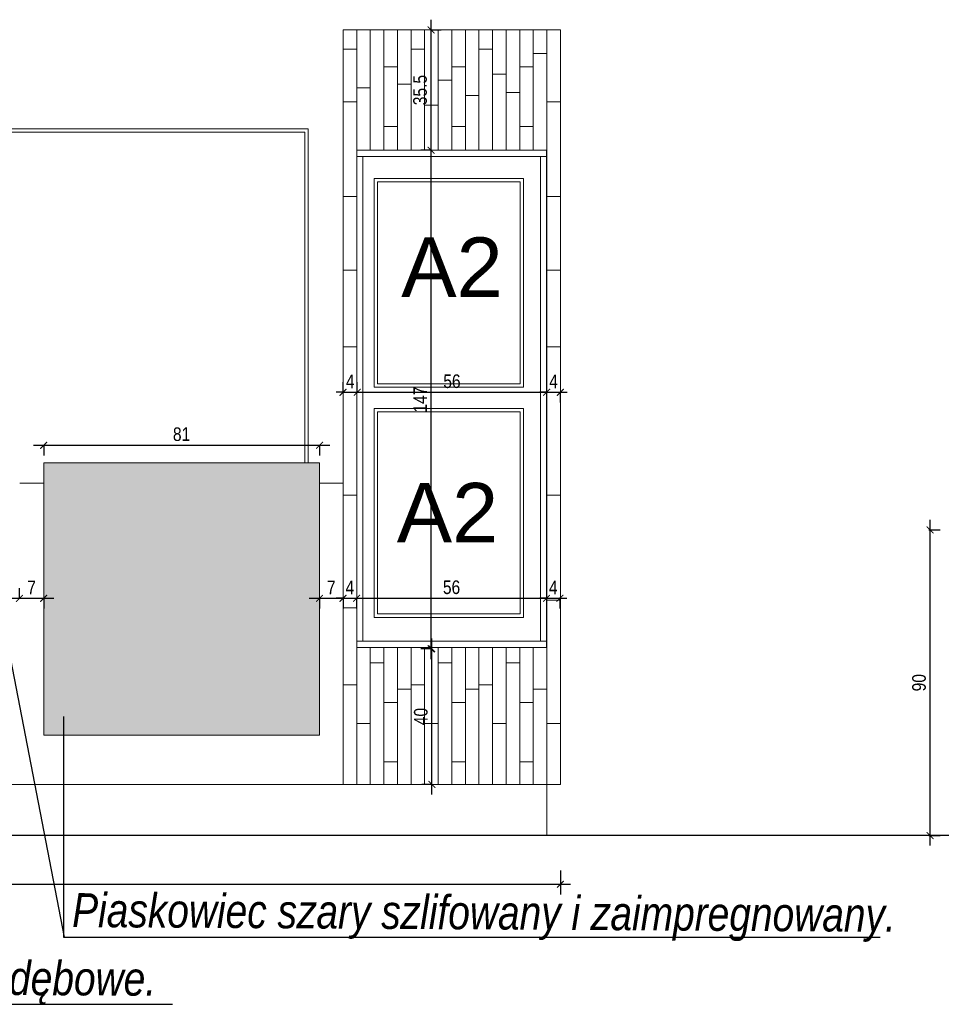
# Model space of a CAD drawing. Header units: millimetres. Extents: x -9038497 to 54128, y -10570064 to 59476.
# Tile 92 of 135: x 46078 to 46349, y 22003 to 22293. Entities that reach past the tile are written whole.
import ezdxf
from ezdxf import colors
from ezdxf.entities.mleader import LeaderData, LeaderLine
from ezdxf.math import Vec2, Vec3

# ---------------------------------------------------------------- set-up
doc = ezdxf.new("R2010")
doc.units = ezdxf.units.MM
doc.header["$LTSCALE"] = 0.8
doc.header["$PDMODE"] = 2
for name, color, linetype, lineweight in [('0 proj_drzwi', 4, 'Continuous', 0), ('0 proj_meble 25', 42, 'Continuous', 25), ('0 proj_symbole elektryczne', 150, 'Continuous', 25), ('0 proj_widok widok widok', 7, 'Continuous', 0), ('SCIANY', 1, 'Continuous', 30), ('WW ELEK_OŚW', 1, 'Continuous', 35)]:
    doc.layers.add(name, color=color, linetype=linetype, lineweight=lineweight)
doc.styles.add('OPIS', font='arial.ttf')
doc.styles.get("Standard").update_dxf_attribs({"font": 'g12f13.shx', "width": 0.8, "height": 10})
doc.styles.add('WYMIAR-20', font='ARIALN.TTF', dxfattribs={"height": 4})
doc.styles.add('WYMIAR-50', font='ARIALN.TTF', dxfattribs={"height": 10})
doc.dimstyles.new('SKALA-20', dxfattribs={"dimscale": 2, "dimtxt": 2, "dimasz": 1, "dimexe": 1.5, "dimexo": 1.5, "dimgap": 0.6, "dimtad": 1, "dimdec": 1, "dimrnd": 0.5, "dimdsep": 46, "dimtxsty": 'WYMIAR-20', "dimblk": 'ARCHTICK', "dimcen": 1.2, "dimdle": 1.5, "dimclrd": 256, "dimclre": 256, "dimclrt": 256, "dimadec": 0, "dimazin": 0, "dimtfac": 0.5, "dimtdec": 1, "dimtix": 1, "dimtmove": 2, "dimatfit": 3, "dimfxl": 2, "dimfxlon": 1, "dimtolj": 1, "dimarcsym": 0})

# ---------------------------------------------------------------- blocks, each defined once
blk = doc.blocks.new('_ArchTick')
at = {"color": 0, "linetype": 'ByBlock', "const_width": 0.15}
blk.add_lwpolyline([(-0.5, -0.5), (0.5, 0.5)], dxfattribs=at)
blk = doc.blocks.new('*D2499')
at = {"layer": '0 proj_widok widok widok', "lineweight": -2, "transparency": 16777216}
for p, q in [((46345.61, 22050.11), (46345.61, 22146.11)), ((46345.25, 22143.11), (46348.61, 22143.11)), ((46345.25, 22053.11), (46348.61, 22053.11))]:
    blk.add_line(p, q, dxfattribs=at)
at = {"layer": 'Defpoints', "color": 0, "lineweight": 0, "transparency": 16777216}
for p in [(46342.25, 22143.11), (46345.61, 22143.11), (46342.25, 22053.11)]:
    blk.add_point(p, dxfattribs=at)
at = {"layer": '0 proj_widok widok widok', "lineweight": -2, "transparency": 16777216, "xscale": 2, "yscale": 2, "zscale": 2}
for p, rotation in [((46345.61, 22143.11), 90), ((46345.61, 22053.11), 270)]:
    blk.add_blockref('_ArchTick', p, dxfattribs=dict(at, rotation=rotation))
at = {"layer": '0 proj_widok widok widok', "lineweight": 0, "transparency": 16777216, "insert": (46342.37, 22098.11), "char_height": 4, "attachment_point": 5, "rotation": 90, "style": 'WYMIAR-20'}
blk.add_mtext('\\A1;90', dxfattribs=at)
blk = doc.blocks.new('*D2252')
at = {"layer": '0 proj_widok widok widok', "lineweight": -2, "transparency": 16777216}
for p, q in [((45769.89, 22042.75), (45769.89, 22035.75)), ((46236.74, 22042.75), (46236.74, 22035.75)), ((45766.89, 22038.75), (46239.74, 22038.75))]:
    blk.add_line(p, q, dxfattribs=at)
at = {"layer": 'Defpoints', "color": 0, "lineweight": 0, "transparency": 16777216}
for p in [(45769.89, 22069.48), (46236.74, 22069.48), (46236.74, 22038.75)]:
    blk.add_point(p, dxfattribs=at)
at = {"layer": '0 proj_widok widok widok', "lineweight": -2, "transparency": 16777216, "xscale": 2, "yscale": 2, "zscale": 2, "rotation": 180}
blk.add_blockref('_ArchTick', (45769.89, 22038.75), dxfattribs=at)
at = {"layer": '0 proj_widok widok widok', "lineweight": -2, "transparency": 16777216, "xscale": 2, "yscale": 2, "zscale": 2}
blk.add_blockref('_ArchTick', (46236.74, 22038.75), dxfattribs=at)
at = {"layer": '0 proj_widok widok widok', "lineweight": 0, "transparency": 16777216, "insert": (46003.31, 22041.99), "char_height": 4, "attachment_point": 5, "style": 'WYMIAR-20'}
blk.add_mtext('\\A1;467', dxfattribs=at)
blk = doc.blocks.new('*D2259')
at = {"layer": '0 proj_widok widok widok', "lineweight": -2, "transparency": 16777216}
for p, q in [((46077.43, 22122.96), (46077.43, 22125.96)), ((45942.5, 22122.96), (46080.43, 22122.96)), ((45945.5, 22122.96), (45945.5, 22119.96))]:
    blk.add_line(p, q, dxfattribs=at)
at = {"layer": 'Defpoints', "color": 0, "lineweight": 0, "transparency": 16777216}
for p in [(45945.5, 22123.35), (46077.43, 22122.96), (46077.43, 22122.89)]:
    blk.add_point(p, dxfattribs=at)
at = {"layer": '0 proj_widok widok widok', "lineweight": -2, "transparency": 16777216, "xscale": 2, "yscale": 2, "zscale": 2, "rotation": 180}
blk.add_blockref('_ArchTick', (45945.5, 22122.96), dxfattribs=at)
at = {"layer": '0 proj_widok widok widok', "lineweight": -2, "transparency": 16777216, "xscale": 2, "yscale": 2, "zscale": 2}
blk.add_blockref('_ArchTick', (46077.43, 22122.96), dxfattribs=at)
at = {"layer": '0 proj_widok widok widok', "lineweight": 0, "transparency": 16777216, "insert": (46011.46, 22126.2), "char_height": 4, "attachment_point": 5, "style": 'WYMIAR-20'}
blk.add_mtext('\\A1;132', dxfattribs=at)
blk = doc.blocks.new('*D2260')
at = {"layer": '0 proj_widok widok widok', "lineweight": -2, "transparency": 16777216}
for p, q in [((46077.43, 22122.96), (46077.43, 22125.96)), ((46074.43, 22122.96), (46087.58, 22122.96)), ((46084.58, 22122.96), (46084.58, 22119.96))]:
    blk.add_line(p, q, dxfattribs=at)
at = {"layer": 'Defpoints', "color": 0, "lineweight": 0, "transparency": 16777216}
for p in [(46077.43, 22122.89), (46084.58, 22123.18), (46084.58, 22122.96)]:
    blk.add_point(p, dxfattribs=at)
at = {"layer": '0 proj_widok widok widok', "lineweight": -2, "transparency": 16777216, "xscale": 2, "yscale": 2, "zscale": 2, "rotation": 180}
blk.add_blockref('_ArchTick', (46077.43, 22122.96), dxfattribs=at)
at = {"layer": '0 proj_widok widok widok', "lineweight": -2, "transparency": 16777216, "xscale": 2, "yscale": 2, "zscale": 2}
blk.add_blockref('_ArchTick', (46084.58, 22122.96), dxfattribs=at)
at = {"layer": '0 proj_widok widok widok', "lineweight": 0, "transparency": 16777216, "insert": (46081.01, 22126.16), "char_height": 4, "attachment_point": 5, "style": 'WYMIAR-20'}
blk.add_mtext('\\A1;7', dxfattribs=at)
blk = doc.blocks.new('*D2261')
at = {"layer": '0 proj_widok widok widok', "lineweight": -2, "transparency": 16777216}
for p, q in [((46081.58, 22168.04), (46168.8, 22168.04)), ((46084.58, 22168.04), (46084.58, 22165.04)), ((46165.8, 22168.04), (46165.8, 22165.04))]:
    blk.add_line(p, q, dxfattribs=at)
at = {"layer": 'Defpoints', "color": 0, "lineweight": 0, "transparency": 16777216}
for p in [(46084.58, 22168.26), (46165.8, 22168.24), (46165.8, 22168.04)]:
    blk.add_point(p, dxfattribs=at)
at = {"layer": '0 proj_widok widok widok', "lineweight": -2, "transparency": 16777216, "xscale": 2, "yscale": 2, "zscale": 2, "rotation": 180}
blk.add_blockref('_ArchTick', (46084.58, 22168.04), dxfattribs=at)
at = {"layer": '0 proj_widok widok widok', "lineweight": -2, "transparency": 16777216, "xscale": 2, "yscale": 2, "zscale": 2}
blk.add_blockref('_ArchTick', (46165.8, 22168.04), dxfattribs=at)
at = {"layer": '0 proj_widok widok widok', "lineweight": 0, "transparency": 16777216, "insert": (46125.19, 22171.28), "char_height": 4, "attachment_point": 5, "style": 'WYMIAR-20'}
blk.add_mtext('\\A1;81', dxfattribs=at)
blk = doc.blocks.new('*D2262')
at = {"layer": '0 proj_widok widok widok', "lineweight": -2, "transparency": 16777216}
for p, q in [((46162.8, 22122.96), (46175.73, 22122.96)), ((46165.8, 22122.96), (46165.8, 22119.96)), ((46172.73, 22122.96), (46172.73, 22119.96))]:
    blk.add_line(p, q, dxfattribs=at)
at = {"layer": 'Defpoints', "color": 0, "lineweight": 0, "transparency": 16777216}
for p in [(46165.8, 22123.17), (46172.73, 22123.55), (46172.73, 22122.96)]:
    blk.add_point(p, dxfattribs=at)
at = {"layer": '0 proj_widok widok widok', "lineweight": -2, "transparency": 16777216, "xscale": 2, "yscale": 2, "zscale": 2, "rotation": 180}
blk.add_blockref('_ArchTick', (46165.8, 22122.96), dxfattribs=at)
at = {"layer": '0 proj_widok widok widok', "lineweight": -2, "transparency": 16777216, "xscale": 2, "yscale": 2, "zscale": 2}
blk.add_blockref('_ArchTick', (46172.73, 22122.96), dxfattribs=at)
at = {"layer": '0 proj_widok widok widok', "lineweight": 0, "transparency": 16777216, "insert": (46169.27, 22126.16), "char_height": 4, "attachment_point": 5, "style": 'WYMIAR-20'}
blk.add_mtext('\\A1;7', dxfattribs=at)
blk = doc.blocks.new('*D2263')
at = {"layer": '0 proj_widok widok widok', "lineweight": -2, "transparency": 16777216}
for p, q in [((46172.73, 22122.96), (46170.73, 22122.96)), ((46172.73, 22122.96), (46172.73, 22119.96)), ((46172.73, 22122.96), (46176.72, 22122.96)), ((46176.72, 22122.96), (46176.72, 22119.96)), ((46176.72, 22122.96), (46178.72, 22122.96))]:
    blk.add_line(p, q, dxfattribs=at)
at = {"layer": 'Defpoints', "color": 0, "lineweight": 0, "transparency": 16777216}
for p in [(46172.73, 22123.55), (46176.72, 22123.26), (46176.72, 22122.96)]:
    blk.add_point(p, dxfattribs=at)
at = {"layer": '0 proj_widok widok widok', "lineweight": -2, "transparency": 16777216, "xscale": 2, "yscale": 2, "zscale": 2}
blk.add_blockref('_ArchTick', (46172.73, 22122.96), dxfattribs=at)
at = {"layer": '0 proj_widok widok widok', "lineweight": -2, "transparency": 16777216, "xscale": 2, "yscale": 2, "zscale": 2, "rotation": 180}
blk.add_blockref('_ArchTick', (46176.72, 22122.96), dxfattribs=at)
at = {"layer": '0 proj_widok widok widok', "lineweight": 0, "transparency": 16777216, "insert": (46174.73, 22126.16), "char_height": 4, "attachment_point": 5, "style": 'WYMIAR-20'}
blk.add_mtext('\\A1;4', dxfattribs=at)
blk = doc.blocks.new('*D2264')
at = {"layer": '0 proj_widok widok widok', "lineweight": -2, "transparency": 16777216}
for p, q in [((46173.72, 22122.96), (46235.66, 22122.96)), ((46176.72, 22122.96), (46176.72, 22119.96)), ((46232.66, 22123.11), (46232.66, 22119.96))]:
    blk.add_line(p, q, dxfattribs=at)
at = {"layer": 'Defpoints', "color": 0, "lineweight": 0, "transparency": 16777216}
for p in [(46232.66, 22126.11), (46176.72, 22123.26), (46232.66, 22122.96)]:
    blk.add_point(p, dxfattribs=at)
at = {"layer": '0 proj_widok widok widok', "lineweight": -2, "transparency": 16777216, "xscale": 2, "yscale": 2, "zscale": 2, "rotation": 180}
blk.add_blockref('_ArchTick', (46176.72, 22122.96), dxfattribs=at)
at = {"layer": '0 proj_widok widok widok', "lineweight": -2, "transparency": 16777216, "xscale": 2, "yscale": 2, "zscale": 2}
blk.add_blockref('_ArchTick', (46232.66, 22122.96), dxfattribs=at)
at = {"layer": '0 proj_widok widok widok', "lineweight": 0, "transparency": 16777216, "insert": (46204.69, 22126.2), "char_height": 4, "attachment_point": 5, "style": 'WYMIAR-20'}
blk.add_mtext('\\A1;56', dxfattribs=at)
blk = doc.blocks.new('*D2265')
at = {"layer": '0 proj_widok widok widok', "lineweight": -2, "transparency": 16777216}
for p, q in [((46232.66, 22122.96), (46230.66, 22122.96)), ((46232.66, 22123.11), (46232.66, 22119.96)), ((46232.66, 22122.96), (46236.61, 22122.96)), ((46236.61, 22123.16), (46236.61, 22119.96)), ((46236.61, 22122.96), (46238.61, 22122.96))]:
    blk.add_line(p, q, dxfattribs=at)
at = {"layer": 'Defpoints', "color": 0, "lineweight": 0, "transparency": 16777216}
for p in [(46232.66, 22126.11), (46236.61, 22126.16), (46236.61, 22122.96)]:
    blk.add_point(p, dxfattribs=at)
at = {"layer": '0 proj_widok widok widok', "lineweight": -2, "transparency": 16777216, "xscale": 2, "yscale": 2, "zscale": 2}
blk.add_blockref('_ArchTick', (46232.66, 22122.96), dxfattribs=at)
at = {"layer": '0 proj_widok widok widok', "lineweight": -2, "transparency": 16777216, "xscale": 2, "yscale": 2, "zscale": 2, "rotation": 180}
blk.add_blockref('_ArchTick', (46236.61, 22122.96), dxfattribs=at)
at = {"layer": '0 proj_widok widok widok', "lineweight": 0, "transparency": 16777216, "insert": (46234.64, 22126.16), "char_height": 4, "attachment_point": 5, "style": 'WYMIAR-20'}
blk.add_mtext('\\A1;4', dxfattribs=at)
blk = doc.blocks.new('*D2275')
at = {"layer": '0 proj_widok widok widok', "lineweight": -2, "transparency": 16777216}
for p, q in [((46198.89, 22065.14), (46198.89, 22111.14)), ((46198.89, 22108.14), (46195.89, 22108.14)), ((46198.89, 22068.14), (46195.89, 22068.14))]:
    blk.add_line(p, q, dxfattribs=at)
at = {"layer": 'Defpoints', "color": 0, "lineweight": 0, "transparency": 16777216}
for p in [(46198.89, 22108.14), (46200.7, 22108.14), (46200.7, 22068.14)]:
    blk.add_point(p, dxfattribs=at)
at = {"layer": '0 proj_widok widok widok', "lineweight": -2, "transparency": 16777216, "xscale": 2, "yscale": 2, "zscale": 2}
for p, rotation in [((46198.89, 22108.14), 90), ((46198.89, 22068.14), 270)]:
    blk.add_blockref('_ArchTick', p, dxfattribs=dict(at, rotation=rotation))
at = {"layer": '0 proj_widok widok widok', "lineweight": 0, "transparency": 16777216, "insert": (46195.65, 22088.14), "char_height": 4, "attachment_point": 5, "rotation": 90, "style": 'WYMIAR-20'}
blk.add_mtext('\\A1;40', dxfattribs=at)
blk = doc.blocks.new('*D2276')
at = {"layer": '0 proj_widok widok widok', "lineweight": -2, "transparency": 16777216}
for p, q in [((46198.66, 22105.06), (46198.66, 22257.94)), ((46198.66, 22254.94), (46195.66, 22254.94)), ((46198.66, 22108.06), (46195.66, 22108.06))]:
    blk.add_line(p, q, dxfattribs=at)
at = {"layer": 'Defpoints', "color": 0, "lineweight": 0, "transparency": 16777216}
for p in [(46198.66, 22254.94), (46198.72, 22254.94), (46198.72, 22108.06)]:
    blk.add_point(p, dxfattribs=at)
at = {"layer": '0 proj_widok widok widok', "lineweight": -2, "transparency": 16777216, "xscale": 2, "yscale": 2, "zscale": 2}
for p, rotation in [((46198.66, 22254.94), 90), ((46198.66, 22108.06), 270)]:
    blk.add_blockref('_ArchTick', p, dxfattribs=dict(at, rotation=rotation))
at = {"layer": '0 proj_widok widok widok', "lineweight": 0, "transparency": 16777216, "insert": (46195.45, 22181.5), "char_height": 4, "attachment_point": 5, "rotation": 90, "style": 'WYMIAR-20'}
blk.add_mtext('\\A1;147', dxfattribs=at)
blk = doc.blocks.new('*D2277')
at = {"layer": '0 proj_widok widok widok', "lineweight": -2, "transparency": 16777216}
for p, q in [((46198.66, 22251.94), (46198.66, 22293.39)), ((46198.66, 22290.39), (46201.66, 22290.39)), ((46198.66, 22254.94), (46195.66, 22254.94))]:
    blk.add_line(p, q, dxfattribs=at)
at = {"layer": 'Defpoints', "color": 0, "lineweight": 0, "transparency": 16777216}
for p in [(46198.05, 22290.39), (46198.66, 22290.39), (46198.72, 22254.94)]:
    blk.add_point(p, dxfattribs=at)
at = {"layer": '0 proj_widok widok widok', "lineweight": -2, "transparency": 16777216, "xscale": 2, "yscale": 2, "zscale": 2}
for p, rotation in [((46198.66, 22290.39), 90), ((46198.66, 22254.94), 270)]:
    blk.add_blockref('_ArchTick', p, dxfattribs=dict(at, rotation=rotation))
at = {"layer": '0 proj_widok widok widok', "lineweight": 0, "transparency": 16777216, "insert": (46195.42, 22272.66), "char_height": 4, "attachment_point": 5, "rotation": 90, "style": 'WYMIAR-20'}
blk.add_mtext('\\A1;35.5', dxfattribs=at)
blk = doc.blocks.new('*D2278')
at = {"layer": '0 proj_widok widok widok', "lineweight": -2, "transparency": 16777216}
for p, q in [((46172.73, 22183.64), (46172.73, 22186.64)), ((46176.93, 22183.64), (46176.93, 22186.64)), ((46172.73, 22183.64), (46170.73, 22183.64)), ((46172.73, 22183.64), (46176.93, 22183.64)), ((46176.93, 22183.64), (46178.93, 22183.64))]:
    blk.add_line(p, q, dxfattribs=at)
at = {"layer": 'Defpoints', "color": 0, "lineweight": 0, "transparency": 16777216}
for p in [(46172.73, 22183.64), (46176.93, 22183.64), (46176.93, 22183.64)]:
    blk.add_point(p, dxfattribs=at)
at = {"layer": '0 proj_widok widok widok', "lineweight": -2, "transparency": 16777216, "xscale": 2, "yscale": 2, "zscale": 2}
blk.add_blockref('_ArchTick', (46172.73, 22183.64), dxfattribs=at)
at = {"layer": '0 proj_widok widok widok', "lineweight": -2, "transparency": 16777216, "xscale": 2, "yscale": 2, "zscale": 2, "rotation": 180}
blk.add_blockref('_ArchTick', (46176.93, 22183.64), dxfattribs=at)
at = {"layer": '0 proj_widok widok widok', "lineweight": 0, "transparency": 16777216, "insert": (46174.83, 22186.84), "char_height": 4, "attachment_point": 5, "style": 'WYMIAR-20'}
blk.add_mtext('\\A1;4', dxfattribs=at)
blk = doc.blocks.new('*D2279')
at = {"layer": '0 proj_widok widok widok', "lineweight": -2, "transparency": 16777216}
for p, q in [((46176.93, 22183.64), (46176.93, 22186.64)), ((46173.93, 22183.64), (46235.69, 22183.64)), ((46232.69, 22184.33), (46232.69, 22180.64))]:
    blk.add_line(p, q, dxfattribs=at)
at = {"layer": 'Defpoints', "color": 0, "lineweight": 0, "transparency": 16777216}
for p in [(46232.69, 22187.33), (46176.93, 22183.64), (46232.69, 22183.64)]:
    blk.add_point(p, dxfattribs=at)
at = {"layer": '0 proj_widok widok widok', "lineweight": -2, "transparency": 16777216, "xscale": 2, "yscale": 2, "zscale": 2, "rotation": 180}
blk.add_blockref('_ArchTick', (46176.93, 22183.64), dxfattribs=at)
at = {"layer": '0 proj_widok widok widok', "lineweight": -2, "transparency": 16777216, "xscale": 2, "yscale": 2, "zscale": 2}
blk.add_blockref('_ArchTick', (46232.69, 22183.64), dxfattribs=at)
at = {"layer": '0 proj_widok widok widok', "lineweight": 0, "transparency": 16777216, "insert": (46204.81, 22186.88), "char_height": 4, "attachment_point": 5, "style": 'WYMIAR-20'}
blk.add_mtext('\\A1;56', dxfattribs=at)
blk = doc.blocks.new('*D2280')
at = {"layer": '0 proj_widok widok widok', "lineweight": -2, "transparency": 16777216}
for p, q in [((46232.69, 22183.64), (46230.69, 22183.64)), ((46232.69, 22184.33), (46232.69, 22180.64)), ((46232.69, 22183.64), (46236.72, 22183.64)), ((46236.72, 22183.64), (46236.72, 22180.64)), ((46236.72, 22183.64), (46238.72, 22183.64))]:
    blk.add_line(p, q, dxfattribs=at)
at = {"layer": 'Defpoints', "color": 0, "lineweight": 0, "transparency": 16777216}
for p in [(46232.69, 22187.33), (46236.72, 22186.16), (46236.72, 22183.64)]:
    blk.add_point(p, dxfattribs=at)
at = {"layer": '0 proj_widok widok widok', "lineweight": -2, "transparency": 16777216, "xscale": 2, "yscale": 2, "zscale": 2}
blk.add_blockref('_ArchTick', (46232.69, 22183.64), dxfattribs=at)
at = {"layer": '0 proj_widok widok widok', "lineweight": -2, "transparency": 16777216, "xscale": 2, "yscale": 2, "zscale": 2, "rotation": 180}
blk.add_blockref('_ArchTick', (46236.72, 22183.64), dxfattribs=at)
at = {"layer": '0 proj_widok widok widok', "lineweight": 0, "transparency": 16777216, "insert": (46234.71, 22186.84), "char_height": 4, "attachment_point": 5, "style": 'WYMIAR-20'}
blk.add_mtext('\\A1;4', dxfattribs=at)

msp = doc.modelspace()

# ---------------------------------------------------------------- hatches: boundary and pattern name
at = {"layer": '0 proj_widok widok widok', "lineweight": 0, "true_color": 0x939598, "transparency": 33554687}
h = msp.add_hatch(color=252, dxfattribs=at)
h.dxf.hatch_style = 1
h.paths.add_polyline_path([(46084.59, 22162.91), (46084.59, 22082.67), (46165.77, 22082.67), (46165.77, 22162.91)])

# ---------------------------------------------------------------- linework, layer by layer
at = {"layer": '0 proj_drzwi'}
for p, q in [((46162.5, 22261.29), (46072.19, 22261.29)), ((46162.5, 22162.91), (46162.5, 22261.29)), ((46161.5, 22260.29), (46073.19, 22260.29)), ((46161.5, 22162.91), (46161.5, 22260.29))]:
    msp.add_line(p, q, dxfattribs=at)
at = {"layer": '0 proj_meble 25', "lineweight": 18}
for p, q in [((46172.75, 22290.39), (46236.75, 22290.39)), ((46172.75, 22290.39), (46172.75, 22068.15)), ((46176.75, 22290.39), (46176.75, 22068.15)), ((46180.75, 22290.39), (46180.75, 22254.93)), ((46184.75, 22290.39), (46184.75, 22254.93)), ((46188.75, 22290.39), (46188.75, 22254.93)), ((46192.75, 22290.39), (46192.75, 22254.93)), ((46196.75, 22290.39), (46196.75, 22254.93)), ((46200.75, 22290.39), (46200.75, 22254.93)), ((46204.75, 22290.39), (46204.75, 22254.93)), ((46208.75, 22290.39), (46208.75, 22254.93)), ((46212.75, 22290.39), (46212.75, 22254.93)), ((46216.75, 22290.39), (46216.75, 22254.93)), ((46220.75, 22290.39), (46220.75, 22254.93)), ((46224.75, 22290.39), (46224.75, 22254.93)), ((46228.75, 22290.39), (46228.75, 22254.93)), ((46232.75, 22290.39), (46232.75, 22068.15)), ((46236.75, 22290.39), (46236.75, 22068.15)), ((46172.76, 22284.72), (46176.76, 22284.72)), ((46192.78, 22284.72), (46196.77, 22284.72)), ((46212.78, 22284.72), (46216.77, 22284.72)), ((46228.76, 22283.42), (46232.78, 22283.42)), ((46184.75, 22279.49), (46188.75, 22279.49)), ((46204.76, 22279.49), (46208.76, 22279.49)), ((46224.77, 22279.49), (46228.77, 22279.49)), ((46200.75, 22275.58), (46204.75, 22275.58)), ((46216.74, 22277.3), (46220.76, 22277.3)), ((46176.73, 22273.31), (46180.74, 22273.31)), ((46188.74, 22274.39), (46192.77, 22274.39)), ((46208.76, 22271.07), (46212.78, 22271.07)), ((46220.76, 22271.98), (46224.75, 22271.98)), ((46172.75, 22269.15), (46176.77, 22269.15)), ((46196.74, 22268.26), (46200.76, 22268.26)), ((46232.76, 22269.15), (46236.77, 22269.15)), ((46184.75, 22261.98), (46188.75, 22261.98)), ((46204.76, 22261.98), (46208.76, 22261.98)), ((46224.77, 22261.98), (46228.77, 22261.98)), ((46176.81, 22254.93), (46176.81, 22108.5)), ((46176.81, 22254.93), (46232.66, 22254.93)), ((46176.81, 22253.13), (46232.66, 22253.13)), ((46178.61, 22253.13), (46178.61, 22110.3)), ((46230.86, 22110.3), (46230.86, 22253.13)), ((46232.66, 22108.5), (46232.66, 22254.93)), ((46172.75, 22241.27), (46176.77, 22241.27)), ((46232.76, 22241.27), (46236.77, 22241.27)), ((46172.75, 22219.62), (46176.77, 22219.62)), ((46232.76, 22219.62), (46236.77, 22219.62)), ((46172.75, 22197.06), (46176.77, 22197.06)), ((46232.76, 22197.06), (46236.77, 22197.06)), ((46084.59, 22162.91), (46084.59, 22082.67)), ((46165.77, 22162.91), (46084.59, 22162.91)), ((46165.77, 22082.67), (46165.77, 22162.91)), ((46084.59, 22156.91), (46077.59, 22156.91)), ((46172.77, 22156.91), (46165.77, 22156.91)), ((46172.75, 22153.32), (46176.77, 22153.32)), ((46232.76, 22153.32), (46236.77, 22153.32)), ((46232.76, 22122.38), (46236.77, 22122.38)), ((46172.74, 22120.16), (46176.7, 22120.16)), ((46232.66, 22110.3), (46176.81, 22110.3)), ((46232.66, 22108.5), (46176.81, 22108.5)), ((46180.77, 22108.5), (46180.77, 22068.15)), ((46184.77, 22108.5), (46184.77, 22068.15)), ((46188.77, 22108.5), (46188.77, 22068.15)), ((46192.77, 22108.5), (46192.77, 22068.15)), ((46196.77, 22108.5), (46196.77, 22068.15)), ((46200.77, 22108.5), (46200.77, 22068.15)), ((46204.77, 22108.5), (46204.77, 22068.15)), ((46208.77, 22108.5), (46208.77, 22068.15)), ((46212.77, 22108.5), (46212.77, 22068.15)), ((46216.77, 22108.5), (46216.77, 22068.15)), ((46220.77, 22108.5), (46220.77, 22068.15)), ((46224.77, 22108.5), (46224.77, 22068.15)), ((46228.77, 22108.5), (46228.77, 22068.15)), ((46180.76, 22103.93), (46184.78, 22103.93)), ((46200.78, 22103.93), (46204.8, 22103.93)), ((46220.78, 22103.93), (46224.8, 22103.93)), ((46172.76, 22097.51), (46176.76, 22097.51)), ((46188.74, 22096.21), (46192.77, 22096.21)), ((46192.78, 22097.51), (46196.77, 22097.51)), ((46208.76, 22096.21), (46212.78, 22096.21)), ((46212.78, 22097.51), (46216.77, 22097.51)), ((46228.76, 22096.21), (46232.78, 22096.21)), ((46184.75, 22092.28), (46188.75, 22092.28)), ((46204.76, 22092.28), (46208.76, 22092.28)), ((46224.77, 22092.28), (46228.77, 22092.28)), ((46176.73, 22086.09), (46180.74, 22086.09)), ((46196.74, 22086.09), (46200.76, 22086.09)), ((46216.74, 22086.09), (46220.76, 22086.09)), ((46232.76, 22086.09), (46236.77, 22086.09)), ((46165.77, 22082.67), (46084.59, 22082.67)), ((46184.75, 22074.77), (46188.75, 22074.77)), ((46204.76, 22074.77), (46208.76, 22074.77)), ((46224.77, 22074.77), (46228.77, 22074.77)), ((46236.75, 22068.15), (45770.34, 22068.15)), ((46232.78, 22068.13), (46232.78, 22053.21))]:
    msp.add_line(p, q, dxfattribs=at)
at = {"layer": '0 proj_widok widok widok', "lineweight": 0}
for p, q in [((46225.86, 22246.66), (46181.86, 22246.66)), ((46181.86, 22246.66), (46181.86, 22185.16)), ((46225.86, 22185.16), (46225.86, 22246.66)), ((46224.86, 22245.66), (46182.86, 22245.66)), ((46182.86, 22245.66), (46182.86, 22186.16)), ((46224.86, 22186.16), (46224.86, 22245.66)), ((46182.86, 22186.16), (46224.86, 22186.16)), ((46181.86, 22185.16), (46225.86, 22185.16)), ((46225.86, 22178.86), (46181.86, 22178.86)), ((46181.86, 22178.86), (46181.86, 22117.36)), ((46224.86, 22177.86), (46182.86, 22177.86)), ((46182.86, 22177.86), (46182.86, 22118.36)), ((46224.86, 22118.36), (46224.86, 22177.86)), ((46225.86, 22117.36), (46225.86, 22178.86)), ((46181.86, 22117.36), (46225.86, 22117.36)), ((46182.86, 22118.36), (46224.86, 22118.36))]:
    msp.add_line(p, q, dxfattribs=at)
at = {"layer": 'SCIANY', "ltscale": 40}
for p, q in [((46236.75, 22053.15), (45770.34, 22053.15)), ((46586.55, 22053.15), (46231.27, 22053.15))]:
    msp.add_line(p, q, dxfattribs=at)

# ---------------------------------------------------------------- texts
at = {"layer": '0 proj_symbole elektryczne', "char_height": 10, "attachment_point": 1, "rotation": 359.666, "style": 'WYMIAR-50'}
for s, insert in [('{\\fArial Narrow|b0|i1|c238|p34;Piaskowiec szary szlifowany i zaimpregnowany.}', (46093, 22036.14)), ('{\\fArial Narrow|b0|i1|c238|p34;Klocki dębowe.}', (46040.68, 22016.34))]:
    msp.add_mtext_dynamic_manual_height_columns(s, width=403.8287, gutter_width=50, heights=[0], dxfattribs=dict(at, insert=insert))
at = {"layer": 'WW ELEK_OŚW', "color": 0, "lineweight": 9, "style": 'OPIS'}
for p in [(46189.87, 22211.76, 1), (46188.55, 22139.44, 1)]:
    msp.add_text('A2', height=17.5, dxfattribs=at).set_placement(p)

# ---------------------------------------------------------------- dimensions: what is measured, and where the dimension line sits
at = {"layer": '0 proj_widok widok widok', "lineweight": 0}
for base, p1, p2, picture, middle in [((46198.6577, 22290.3911), (46198.7235, 22254.9365), (46198.052, 22290.3911), '*D2277', (46195.4155, 22272.6638)), ((46198.66, 22254.94), (46198.72, 22108.06), (46198.72, 22254.94), '*D2276', (46195.45, 22181.5)), ((46345.61, 22143.11), (46342.25, 22053.11), (46342.25, 22143.11), '*D2499', (46342.37, 22098.11)), ((46198.89, 22108.14), (46200.7, 22068.14), (46200.7, 22108.14), '*D2275', (46195.65, 22088.14))]:
    dim = msp.add_linear_dim(base=base, p1=p1, p2=p2, angle=90, dimstyle='SKALA-20', dxfattribs=at)
    dim.commit()
    dim.dimension.update_dxf_attribs({"geometry": picture, "text_midpoint": middle})
for base, p1, p2, picture, middle in [((46176.93, 22183.64), (46172.73, 22183.64), (46176.93, 22183.64), '*D2278', (46174.83, 22186.84)), ((46232.69, 22183.64), (46176.93, 22183.64), (46232.69, 22187.33), '*D2279', (46204.81, 22186.88)), ((46236.72, 22183.64), (46232.69, 22187.33), (46236.72, 22186.16), '*D2280', (46234.71, 22186.84)), ((46165.8, 22168.04), (46084.58, 22168.26), (46165.8, 22168.24), '*D2261', (46125.19, 22171.28)), ((46077.43, 22122.96), (45945.5, 22123.35), (46077.43, 22122.89), '*D2259', (46011.46, 22126.2)), ((46084.5769, 22122.961), (46077.4331, 22122.8881), (46084.5769, 22123.1831), '*D2260', (46081.005, 22126.161)), ((46172.73, 22122.96), (46165.8, 22123.17), (46172.73, 22123.55), '*D2262', (46169.27, 22126.16)), ((46176.72, 22122.96), (46172.73, 22123.55), (46176.72, 22123.26), '*D2263', (46174.73, 22126.16)), ((46232.66, 22122.96), (46176.72, 22123.26), (46232.66, 22126.11), '*D2264', (46204.69, 22126.2)), ((46236.6142, 22122.961), (46232.6594, 22126.106), (46236.6142, 22126.1588), '*D2265', (46234.6368, 22126.161)), ((46236.7371, 22038.7524), (45769.8866, 22069.4813), (46236.7371, 22069.4813), '*D2252', (46003.3118, 22041.9947))]:
    dim = msp.add_linear_dim(base=base, p1=p1, p2=p2, dimstyle='SKALA-20', dxfattribs=at)
    dim.commit()
    dim.dimension.update_dxf_attribs({"geometry": picture, "text_midpoint": middle})

# ---------------------------------------------------------------- leaders
ml = msp.add_multileader_mtext('Standard', dxfattribs=at)
ml.set_content('', color=256)
ml.set_leader_properties()
ml.build(insert=Vec2(0, 0))
ml.multileader.update_dxf_attribs({"text_right_attachment_type": 6, "dogleg_length": 0.36})
ctx = ml.context
ctx.base_point, ctx.plane_origin = Vec3(46090.95, 22023.19), Vec3(46067.98, 22140.1)
ctx.right_attachment = 6
notes = []
notes.append((ctx, [(0, (1, 1, 0), (46090.59, 22023.19), (1, 0), 0.36, [(0, [(46067.98, 22140.1)], 0, [])])]))
ctx.mtext.insert, ctx.mtext.flow_direction = Vec3(46092.95, 22025.19), 5
ml = msp.add_multileader_mtext('Standard', dxfattribs=at)
ml.set_content('', color=256)
ml.set_leader_properties()
ml.build(insert=Vec2(0, 0))
ml.multileader.update_dxf_attribs({"text_right_attachment_type": 6, "dogleg_length": 0.36})
ctx = ml.context
ctx.base_point, ctx.plane_origin = Vec3(46330.87, 22023.18), Vec3(46090.42, 22092.14)
ctx.right_attachment = 6
notes.append((ctx, [(0, (1, 1, 0), (46090.42, 22023.18), (1, 0), 240.45, [(0, [(46090.42, 22092.14)], 0, [])])]))
ctx.mtext.insert, ctx.mtext.flow_direction = Vec3(46332.87, 22025.18), 5
ml = msp.add_multileader_mtext('Standard', dxfattribs=at)
ml.set_content('', color=256)
ml.set_leader_properties()
ml.build(insert=Vec2(0, 0))
ml.multileader.update_dxf_attribs({"text_right_attachment_type": 6, "dogleg_length": 0.36})
ctx = ml.context
ctx.base_point, ctx.plane_origin = Vec3(46122.56, 22003.38), Vec3(46038.1, 22072.35)
ctx.right_attachment = 6
notes.append((ctx, [(0, (1, 1, 0), (46038.1, 22003.38), (1, 0), 84.46, [(0, [(46038.1, 22072.35)], 0, [])])]))
ctx.mtext.insert, ctx.mtext.flow_direction = Vec3(46124.56, 22005.38), 5
for ctx, leaders in notes:
    for number, flags, end, landing, length, lines in leaders:
        leader = LeaderData()
        leader.index, (leader.has_last_leader_line, leader.has_dogleg_vector, leader.attachment_direction) = number, flags
        leader.last_leader_point, leader.dogleg_vector, leader.dogleg_length = Vec3(end), Vec3(landing), length
        for number, points, colour, breaks in lines:
            line = LeaderLine()
            line.index, line.vertices, line.color, line.breaks = number, Vec3.list(points), colors.encode_raw_color(colour), breaks
            leader.lines.append(line)
        ctx.leaders.append(leader)

doc.saveas('drawing.dxf')
